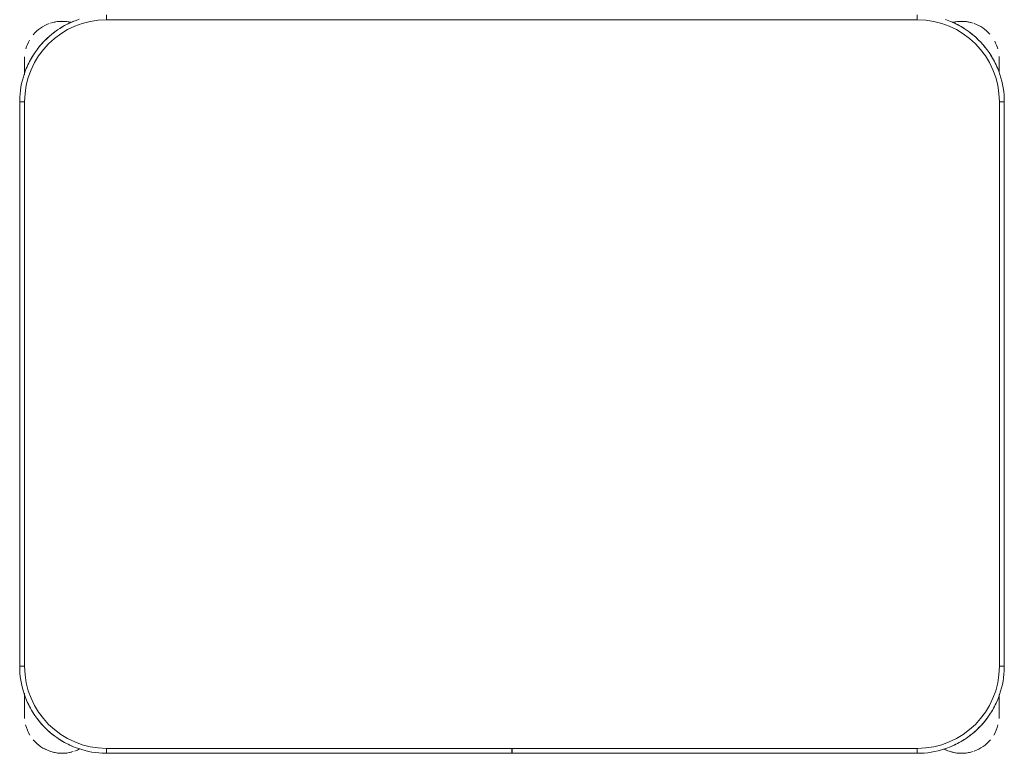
# Model space of a CAD drawing. Header units: metres. Extents: x 3 to 42.2, y -72.9 to -48.7.
# Tile 181 of 189: x 38.65 to 39.25, y -52.027 to -51.58. Entities that reach past the tile are written whole.
import ezdxf

# ---------------------------------------------------------------- set-up
doc = ezdxf.new("R2010")
doc.units = ezdxf.units.M
doc.layers.add('I-FURN', color=7, linetype='Continuous', lineweight=18)

# ---------------------------------------------------------------- blocks, each defined once
blk = doc.blocks.new('ConjuntoParaAlunoTamanho6 - CJA06_ConjuntoParaAlunoTamanho6-V1-1PAV')
at = {"layer": 'I-FURN', "color": 253, "true_color": 0xaaaaaa}
for p, q in [((-0.247, 0.06497), (-0.247, 0.06197)), ((0.247, 0.06497), (0.247, 0.06197)), ((-0.29713, 0.03797), (-0.29713, 0.02828)), ((-0.29713, 0.02878), (-0.29713, 0.03797)), ((0.29687, 0.03797), (0.29687, 0.03035)), ((0.29687, 0.03299), (0.29687, 0.03797)), ((-0.3, 0.01197), (-0.3, -0.33203)), ((-0.3, 0.01197), (-0.297, 0.01197)), ((-0.3, 0.01197), (-0.3, -0.33203)), ((0.3, 0.01197), (0.297, 0.01197)), ((0.3, -0.33203), (0.3, 0.01197)), ((0.3, -0.33203), (0.3, 0.01197)), ((-0.3, -0.33203), (-0.297, -0.33203)), ((0.3, -0.33203), (0.297, -0.33203)), ((-0.29713, -0.34835), (-0.29713, -0.35394)), ((-0.29713, -0.34868), (-0.29713, -0.36203)), ((0.29687, -0.35394), (0.29687, -0.3492)), ((0.29687, -0.36203), (0.29687, -0.34961)), ((-0.29713, -0.35705), (-0.29713, -0.36203)), ((0.29687, -0.36203), (0.29687, -0.35705)), ((-0.247, -0.38503), (-0.247, -0.38203)), ((-0.00005, -0.38203), (-0.00005, -0.38503)), ((0.00005, -0.38503), (0.00005, -0.38203)), ((0.247, -0.38503), (0.247, -0.38203)), ((-0.247, -0.38503), (-0.00005, -0.38503)), ((-0.247, -0.38503), (-0.00005, -0.38503)), ((0.00005, -0.38503), (0.247, -0.38503)), ((0.00005, -0.38503), (0.247, -0.38503))]:
    blk.add_line(p, q, dxfattribs=at)
at = {"layer": 'I-FURN', "color": 253, "true_color": 0xaaaaaa, "flags": 128}
for points in [[(-0.26367, 0.06228), (-0.26567, 0.06157), (-0.26764, 0.06078), (-0.26957, 0.05992), (-0.27147, 0.05898), (-0.27333, 0.05796), (-0.27515, 0.05687), (-0.27693, 0.05571), (-0.27865, 0.05448), (-0.28033, 0.05318), (-0.28195, 0.05181), (-0.28351, 0.05038), (-0.28502, 0.04889), (-0.28647, 0.04734), (-0.28785, 0.04574), (-0.28917, 0.04407), (-0.29042, 0.04236), (-0.2916, 0.0406), (-0.29271, 0.0388), (-0.29374, 0.03695), (-0.29471, 0.03506), (-0.29559, 0.03313), (-0.2964, 0.03117), (-0.29713, 0.02918), (-0.29777, 0.02716), (-0.29834, 0.02512), (-0.29883, 0.02306), (-0.29923, 0.02097), (-0.29955, 0.01888), (-0.29978, 0.01677), (-0.29993, 0.01466), (-0.3, 0.01254), (-0.3, 0.01197)], [(0.247, 0.06197), (0.1235, 0.06197), (0, 0.06197), (-0.1235, 0.06197), (-0.247, 0.06197)], [(-0.247, 0.06197), (-0.1235, 0.06197), (0, 0.06197), (0.1235, 0.06197), (0.247, 0.06197)], [(0.3, 0.01197), (0.29996, 0.01409), (0.29983, 0.0162), (0.29962, 0.01831), (0.29932, 0.02041), (0.29894, 0.0225), (0.29848, 0.02456), (0.29794, 0.02661), (0.29731, 0.02864), (0.2966, 0.03064), (0.29582, 0.03261), (0.29495, 0.03454), (0.29401, 0.03644), (0.29299, 0.0383), (0.2919, 0.04012), (0.29074, 0.04189), (0.28951, 0.04362), (0.28821, 0.04529), (0.28685, 0.04691), (0.28542, 0.04848), (0.28393, 0.04999), (0.28238, 0.05143), (0.28077, 0.05282), (0.27911, 0.05413), (0.2774, 0.05538), (0.27564, 0.05656), (0.27383, 0.05767), (0.27198, 0.05871), (0.27009, 0.05967), (0.26816, 0.06056), (0.2662, 0.06136), (0.26421, 0.06209)], [(-0.29713, 0.03797), (-0.29713, 0.03796), (-0.29713, 0.03792), (-0.29713, 0.03785), (-0.29713, 0.03775), (-0.29713, 0.03763), (-0.29713, 0.03748), (-0.29713, 0.03731), (-0.29713, 0.03711), (-0.29713, 0.03688), (-0.29713, 0.03663), (-0.29713, 0.03635), (-0.29713, 0.03605), (-0.29713, 0.03572), (-0.29713, 0.03537), (-0.29713, 0.035), (-0.29713, 0.03461), (-0.29713, 0.03419), (-0.29713, 0.03375), (-0.29713, 0.03329), (-0.29713, 0.03282), (-0.29713, 0.03232), (-0.29713, 0.0318), (-0.29713, 0.03127), (-0.29713, 0.03072), (-0.29713, 0.03016), (-0.29713, 0.02958), (-0.29713, 0.02898)], [(0.29687, 0.02992), (0.29687, 0.03), (0.29687, 0.03057), (0.29687, 0.03112), (0.29687, 0.03166), (0.29687, 0.03218), (0.29687, 0.03268), (0.29687, 0.03317), (0.29687, 0.03363), (0.29687, 0.03407), (0.29687, 0.0345), (0.29687, 0.0349), (0.29687, 0.03528), (0.29687, 0.03563), (0.29687, 0.03596), (0.29687, 0.03627), (0.29687, 0.03656), (0.29687, 0.03682), (0.29687, 0.03705), (0.29687, 0.03726), (0.29687, 0.03744), (0.29687, 0.0376), (0.29687, 0.03772), (0.29687, 0.03783), (0.29687, 0.0379), (0.29687, 0.03795), (0.29687, 0.03797)], [(-0.297, 0.01197), (-0.297, -0.07403), (-0.297, -0.16003), (-0.297, -0.24603), (-0.297, -0.33203)], [(-0.297, -0.33203), (-0.297, -0.24603), (-0.297, -0.16003), (-0.297, -0.07403), (-0.297, 0.01197)], [(0.297, -0.33203), (0.297, -0.24603), (0.297, -0.16003), (0.297, -0.07403), (0.297, 0.01197)], [(0.297, 0.01197), (0.297, -0.07403), (0.297, -0.16003), (0.297, -0.24603), (0.297, -0.33203)], [(-0.3, -0.33203), (-0.29996, -0.33415), (-0.29983, -0.33627), (-0.29962, -0.33838), (-0.29932, -0.34048), (-0.29894, -0.34256), (-0.29848, -0.34463), (-0.29794, -0.34668), (-0.29731, -0.34871), (-0.2966, -0.3507), (-0.29582, -0.35267), (-0.29495, -0.35461), (-0.29401, -0.35651), (-0.29299, -0.35837), (-0.2919, -0.36019), (-0.29074, -0.36196), (-0.28951, -0.36368), (-0.28821, -0.36536), (-0.28685, -0.36698), (-0.28542, -0.36855), (-0.28393, -0.37005), (-0.28238, -0.3715), (-0.28077, -0.37288), (-0.27911, -0.3742), (-0.2774, -0.37545), (-0.27564, -0.37663), (-0.27383, -0.37774), (-0.27198, -0.37878), (-0.27009, -0.37974), (-0.26816, -0.38062), (-0.2662, -0.38143), (-0.26421, -0.38216), (-0.2622, -0.38281), (-0.26015, -0.38338), (-0.25809, -0.38386), (-0.25601, -0.38426), (-0.25391, -0.38458), (-0.25181, -0.38482), (-0.24969, -0.38497), (-0.24757, -0.38503), (-0.247, -0.38503)], [(0.247, -0.38503), (0.24912, -0.38499), (0.25124, -0.38486), (0.25334, -0.38465), (0.25544, -0.38436), (0.25753, -0.38398), (0.2596, -0.38351), (0.26165, -0.38297), (0.26367, -0.38234), (0.26567, -0.38164), (0.26764, -0.38085), (0.26957, -0.37999), (0.27147, -0.37904), (0.27333, -0.37803), (0.27515, -0.37694), (0.27693, -0.37578), (0.27865, -0.37454), (0.28033, -0.37324), (0.28195, -0.37188), (0.28351, -0.37045), (0.28502, -0.36896), (0.28647, -0.36741), (0.28785, -0.3658), (0.28917, -0.36414), (0.29042, -0.36243), (0.2916, -0.36067), (0.29271, -0.35886), (0.29374, -0.35701), (0.29471, -0.35512), (0.29559, -0.3532), (0.2964, -0.35124), (0.29713, -0.34925), (0.29777, -0.34723), (0.29834, -0.34519), (0.29883, -0.34312), (0.29923, -0.34104), (0.29955, -0.33895), (0.29978, -0.33684), (0.29993, -0.33472), (0.3, -0.33261), (0.3, -0.33203)], [(-0.29713, -0.34907), (-0.29713, -0.34973), (-0.29713, -0.35038), (-0.29713, -0.35102), (-0.29713, -0.35165), (-0.29713, -0.35227), (-0.29713, -0.35288), (-0.29713, -0.35348), (-0.29713, -0.35406), (-0.29713, -0.35463), (-0.29713, -0.35518), (-0.29713, -0.35572), (-0.29713, -0.35624), (-0.29713, -0.35674), (-0.29713, -0.35722), (-0.29713, -0.35769), (-0.29713, -0.35813), (-0.29713, -0.35855), (-0.29713, -0.35895), (-0.29713, -0.35933), (-0.29713, -0.35969), (-0.29713, -0.36002), (-0.29713, -0.36033), (-0.29713, -0.36061), (-0.29713, -0.36087), (-0.29713, -0.36111), (-0.29713, -0.36131), (-0.29713, -0.3615), (-0.29713, -0.36165), (-0.29713, -0.36178), (-0.29713, -0.36188), (-0.29713, -0.36196), (-0.29713, -0.36201), (-0.29713, -0.36203)], [(0.29687, -0.36203), (0.29687, -0.36201), (0.29687, -0.36197), (0.29687, -0.36191), (0.29687, -0.36181), (0.29687, -0.36169), (0.29687, -0.36154), (0.29687, -0.36137), (0.29687, -0.36117), (0.29687, -0.36094), (0.29687, -0.36069), (0.29687, -0.36041), (0.29687, -0.36011), (0.29687, -0.35978), (0.29687, -0.35943), (0.29687, -0.35906), (0.29687, -0.35866), (0.29687, -0.35825), (0.29687, -0.35781), (0.29687, -0.35735), (0.29687, -0.35687), (0.29687, -0.35638), (0.29687, -0.35586), (0.29687, -0.35533), (0.29687, -0.35478), (0.29687, -0.35421), (0.29687, -0.35363), (0.29687, -0.35304), (0.29687, -0.35244), (0.29687, -0.35182), (0.29687, -0.35119), (0.29687, -0.35055), (0.29687, -0.3499)], [(-0.247, -0.38203), (-0.1235, -0.38203), (0, -0.38203), (0.1235, -0.38203), (0.247, -0.38203)], [(-0.00005, -0.38203), (-0.06179, -0.38203), (-0.12353, -0.38203), (-0.18526, -0.38203), (-0.247, -0.38203)], [(0.247, -0.38203), (0.18526, -0.38203), (0.12352, -0.38203), (0.06179, -0.38203), (0.00005, -0.38203)]]:
    blk.add_lwpolyline(points, dxfattribs=at)
at = {"layer": 'I-FURN', "color": 253, "true_color": 0xaaaaaa}
for centre, radius, start, end in [((-0.247, 0.01197), 0.05, 90, 180), ((-0.247, 0.01197), 0.05, 90, 180), ((-0.27413, 0.03797), 0.023, 76.78758, 108), ((-0.27413, 0.03797), 0.023, 76.40434, 104.46692), ((-0.247, 0.01197), 0.053, 112.5, 122.69993), ((0.247, 0.01197), 0.05, 360, 90), ((0.247, 0.01197), 0.05, 0, 90), ((0.247, 0.01197), 0.053, 57.30007, 67.5), ((0.247, 0.01197), 0.053, 57.30007, 67.5), ((0.27387, 0.03797), 0.023, 75.53308, 103.10319), ((0.27387, 0.03797), 0.023, 72, 102.57928), ((-0.27413, 0.03797), 0.023, 109.92744, 140.02309), ((-0.247, 0.01197), 0.053, 127.1607, 143.14964), ((0.247, 0.01197), 0.053, 37.1607, 53.14964), ((0.247, 0.01197), 0.053, 37.1607, 53.14964), ((0.27387, 0.03797), 0.023, 41.01944, 70.30683), ((-0.27413, 0.03797), 0.023, 149.97621, 164.34498), ((0.27387, 0.03797), 0.023, 15.73053, 28.0506), ((-0.27413, 0.03797), 0.023, 176.5669, 180), ((-0.247, 0.01197), 0.053, 147.30007, 157.5), ((0.247, 0.01197), 0.053, 22.5, 32.69993), ((0.247, 0.01197), 0.053, 22.5, 32.69993), ((0.27387, 0.03797), 0.023, 360, 4.00915), ((-0.247, -0.33203), 0.05, 180, 270), ((-0.247, -0.33203), 0.05, 180, 270), ((0.247, -0.33203), 0.05, 270, 360), ((0.247, -0.33203), 0.05, 270, 0), ((0.247, -0.33203), 0.053, 359.83503, 0), ((0.247, -0.33203), 0.053, 359.83503, 360), ((-0.247, -0.33203), 0.053, 202.5, 212.69993), ((0.247, -0.33203), 0.053, 327.30007, 337.5), ((0.247, -0.33203), 0.053, 327.30007, 337.5), ((-0.27413, -0.36203), 0.023, 180, 184.41224), ((-0.247, -0.33203), 0.053, 217.1607, 233.14964), ((0.247, -0.33203), 0.053, 307.1607, 323.14964), ((0.247, -0.33203), 0.053, 307.1607, 323.14964), ((0.27387, -0.36203), 0.023, 355.58784, 360), ((-0.27413, -0.36203), 0.023, 194.46313, 211.29748), ((0.27387, -0.36203), 0.023, 328.70279, 345.53679), ((-0.27413, -0.36203), 0.023, 220.15845, 250.98921), ((-0.247, -0.33203), 0.053, 237.30007, 247.5), ((0.247, -0.33203), 0.053, 292.5, 302.69993), ((0.247, -0.33203), 0.053, 292.5, 302.69993), ((0.27387, -0.36203), 0.023, 289.64716, 320.10645), ((-0.27413, -0.36203), 0.023, 241.29896, 287.16174), ((-0.27413, -0.36203), 0.023, 289.64716, 297.85925), ((0.27387, -0.36203), 0.023, 242.37001, 250.98921), ((0.27387, -0.36203), 0.023, 243.53772, 288), ((-0.27413, -0.36203), 0.023, 255.53308, 284.46692), ((0.27387, -0.36203), 0.023, 255.53308, 284.46692)]:
    blk.add_arc(centre, radius, start, end, dxfattribs=at)
blk = doc.blocks.new('4 GRE - ESCOLA DE CINEMA E AUDIOVISUAL CINE REX R07_rvt-1-1PAV')
at = {"layer": 'I-FURN', "color": 253, "lineweight": 18, "true_color": 0xaaaaaa}
blk.add_blockref('ConjuntoParaAlunoTamanho6 - CJA06_ConjuntoParaAlunoTamanho6-V1-1PAV', (38.95024, -51.64244), dxfattribs=at)

msp = doc.modelspace()

# ---------------------------------------------------------------- block references
at = {"lineweight": 5}
msp.add_blockref('4 GRE - ESCOLA DE CINEMA E AUDIOVISUAL CINE REX R07_rvt-1-1PAV', (0, 0), dxfattribs=at)

doc.saveas('drawing.dxf')
